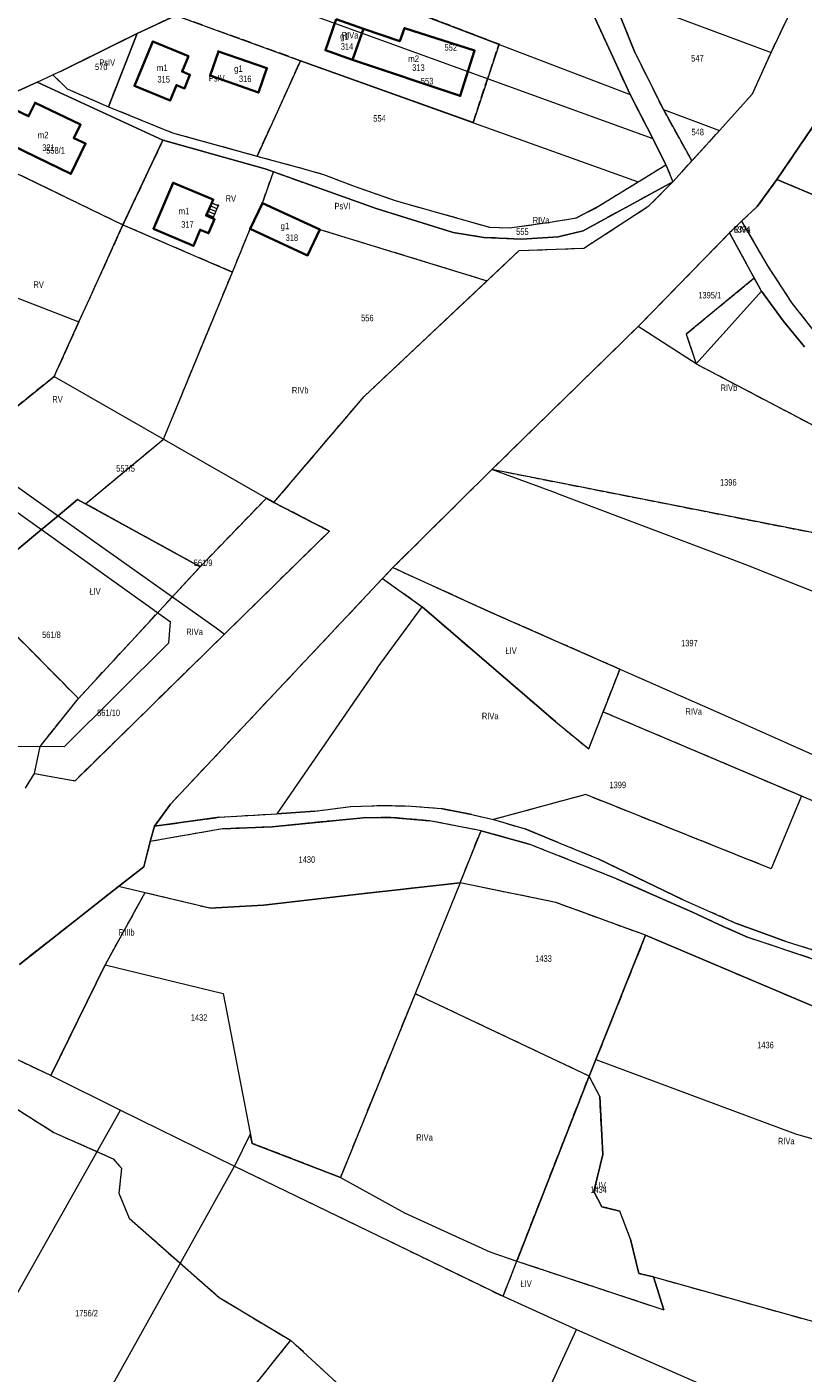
# Model space of a CAD drawing. Header units: metres. Extents: x 7496145 to 7500200, y 5498500 to 5502080.
# Tile 76 of 202: x 7497986 to 7498165, y 5499917 to 5500227. Entities that reach past the tile are written whole.
import ezdxf
from ezdxf.enums import TextEntityAlignment as Align

# ---------------------------------------------------------------- set-up
doc = ezdxf.new("R2010")
doc.units = ezdxf.units.M
doc.header["$MEASUREMENT"] = 0
for name, pattern in [('2.25_0.75', [3, 2.25, -0.75]), ('219-1000', [0]), ('egug-1000', [0])]:
    doc.linetypes.add(name, pattern=pattern)
doc.layers.get('0').update_dxf_attribs({"color": 2, "linetype": 'CONTINUOUS', "lineweight": 5})
for name, color, linetype in [('209-oznaczenie konturu klasyfikacyjnego', 7, 'CONTINUOUS'), ('211-numer działki ewidencyjnej', 7, 'CONTINUOUS'), ('217-kontur klasyfikacyjny', 7, 'CONTINUOUS'), ('218-kontur użytku gruntowego', 7, 'CONTINUOUS'), ('219-działka ewidencyjna', 7, 'CONTINUOUS'), ('312-budynek ewidencyjny', 7, 'CONTINUOUS'), ('312-oznaczenie budynku ewidencyjnego', 7, 'CONTINUOUS'), ('312-oznaczenie budynku ewidencyjnego-Atr117', 7, 'CONTINUOUS'), ('352-schody', 7, 'CONTINUOUS'), ('Punkt budynku', 7, 'CONTINUOUS')]:
    doc.layers.add(name, color=color, linetype=linetype)
doc.styles.get("Standard").update_dxf_attribs({"font": 'Working1250', "width": 0.75})

# ---------------------------------------------------------------- blocks, each defined once
blk = doc.blocks.new('PUNKTBUD')
at = {"color": 0}
blk.add_circle((0, 0), 0.09, dxfattribs=at)

msp = doc.modelspace()

# ---------------------------------------------------------------- linework, layer by layer
at = {"layer": '217-kontur klasyfikacyjny', "color": 3, "linetype": '2.25_0.75', "lineweight": 18, "flags": 128}
for points in [[(7498094.79, 5500223.07), (7498045.98, 5500241.77)], [(7498125, 5500211.5), (7498112.93, 5500237.73)], [(7498126.19, 5500221.03), (7498120.57, 5500234.97)], [(7498157.49, 5500221.18), (7498162.01, 5500230.66)], [(7498020.28, 5500229.7), (7498011.41, 5500225.54)], [(7498049.06, 5500219.27), (7498020.28, 5500229.7)], [(7498011.41, 5500225.54), (7497993.74, 5500216.8)], [(7498004.78, 5500208.68), (7498011.41, 5500225.54)], [(7498088.8, 5500205.02), (7498094.79, 5500223.07)], [(7498153.19, 5500211.64), (7498157.49, 5500221.18)], [(7498039.06, 5500197.28), (7498049.06, 5500219.27)], [(7498049.06, 5500219.27), (7498088.8, 5500205.02)], [(7498132.66, 5500208), (7498126.19, 5500221.03)], [(7497993.74, 5500216.8), (7497991.93, 5500216.03)], [(7497991.93, 5500216.03), (7497995.28, 5500212.77)], [(7498174.47, 5500214.91), (7498158.84, 5500191.9)], [(7497995.28, 5500212.77), (7498004.78, 5500208.68)], [(7498004.78, 5500208.68), (7498019.55, 5500202.65)], [(7498130.21, 5500201.38), (7498125, 5500211.5)], [(7498145.62, 5500203.17), (7498153.19, 5500211.64)], [(7498139.24, 5500196.16), (7498132.66, 5500208)], [(7498019.55, 5500202.65), (7498039.06, 5500197.28)], [(7498139.24, 5500196.16), (7498145.62, 5500203.17)], [(7498017.33, 5500200.97), (7498008.1, 5500181.42)], [(7498040.86, 5500194.32), (7498017.33, 5500200.97)], [(7498133.25, 5500195.24), (7498130.21, 5500201.38)], [(7498039.06, 5500197.28), (7498039.85, 5500197.06)], [(7498039.85, 5500197.06), (7498049.77, 5500194.38)], [(7498040.25, 5500186.46), (7498042.79, 5500193.63)], [(7498042.79, 5500193.63), (7498040.86, 5500194.32)], [(7498066.45, 5500185.19), (7498042.79, 5500193.63)], [(7498049.77, 5500194.38), (7498054.31, 5500193.08)], [(7498126.84, 5500191.38), (7498133.25, 5500195.24)], [(7498133.25, 5500195.24), (7498134.88, 5500191.36)], [(7498134.88, 5500191.36), (7498139.24, 5500196.16)], [(7498008.1, 5500181.42), (7497984.78, 5500192.71)], [(7498054.31, 5500193.08), (7498061.66, 5500190.25)], [(7498061.66, 5500190.25), (7498071.09, 5500186.98)], [(7498134.88, 5500191.36), (7498114.15, 5500180.08)], [(7498117.35, 5500185.49), (7498126.84, 5500191.38)], [(7498129.33, 5500185.79), (7498134.88, 5500191.36)], [(7498158.84, 5500191.9), (7498154.31, 5500185.64)], [(7498169.79, 5500187.25), (7498158.84, 5500191.9)], [(7498071.09, 5500186.98), (7498092.61, 5500180.91)], [(7498053.47, 5500180.38), (7498040.25, 5500186.46)], [(7498084.21, 5500179.66), (7498066.45, 5500185.19)], [(7498112.64, 5500183.09), (7498117.35, 5500185.49)], [(7498114.31, 5500176.06), (7498129.33, 5500185.79)], [(7498154.31, 5500185.64), (7498150.68, 5500182.27)], [(7498008.1, 5500181.42), (7498000.45, 5500164.58)], [(7498033.33, 5500170.54), (7498008.1, 5500181.42)], [(7498092.61, 5500180.91), (7498097.19, 5500180.76)], [(7498097.19, 5500180.76), (7498106.54, 5500182.04)], [(7498106.54, 5500182.04), (7498112.64, 5500183.09)], [(7498150.68, 5500182.27), (7498147.93, 5500179.58)], [(7498150.68, 5500182.27), (7498156.7, 5500171.98)], [(7498033.33, 5500170.54), (7498037.45, 5500180.54)], [(7498037.45, 5500180.54), (7498050.63, 5500174.41)], [(7498050.63, 5500174.41), (7498053.47, 5500180.38)], [(7498053.47, 5500180.38), (7498092.06, 5500168.56)], [(7498091.27, 5500178.56), (7498084.21, 5500179.66)], [(7498099.96, 5500178.12), (7498091.27, 5500178.56)], [(7498108.41, 5500178.68), (7498099.96, 5500178.12)], [(7498114.15, 5500180.08), (7498108.41, 5500178.68)], [(7498147.93, 5500179.58), (7498126.89, 5500158.05)], [(7498147.93, 5500179.58), (7498153.63, 5500169.14)], [(7498092.06, 5500168.56), (7498099.47, 5500175.53)], [(7498099.47, 5500175.53), (7498114.31, 5500176.06)], [(7498156.7, 5500171.98), (7498162.24, 5500163.4)], [(7498017.45, 5500132.03), (7498033.33, 5500170.54)], [(7498063.71, 5500141.88), (7498092.06, 5500168.56)], [(7498153.63, 5500169.14), (7498137.94, 5500156.22)], [(7498155.27, 5500166.17), (7498153.63, 5500169.14)], [(7498160.29, 5500159.34), (7498155.27, 5500166.17)], [(7498000.45, 5500164.58), (7497997.95, 5500159.08)], [(7498162.24, 5500163.4), (7498167.97, 5500156.18)], [(7497997.95, 5500159.08), (7497992.23, 5500146.47)], [(7498165.21, 5500153.3), (7498160.29, 5500159.34)], [(7498126.89, 5500158.05), (7498093.17, 5500125.08)], [(7498137.94, 5500156.22), (7498140.26, 5500149.41)], [(7498140.26, 5500149.41), (7498168.36, 5500134.62)], [(7497992.23, 5500146.47), (7497983.13, 5500139.11)], [(7498042.91, 5500117.46), (7498063.71, 5500141.88)], [(7497999.48, 5500117.17), (7498017.45, 5500132.03)], [(7498093.17, 5500125.08), (7498070.31, 5500102.43)], [(7498093.17, 5500125.08), (7498196.34, 5500104.76)], [(7497993.15, 5500114.41), (7497997.66, 5500118.17)], [(7497997.66, 5500118.17), (7497999.48, 5500117.17)], [(7498025.89, 5500102.63), (7497999.48, 5500117.17)], [(7498041.17, 5500118.45), (7498025.89, 5500102.63)], [(7498042.91, 5500117.46), (7498041.17, 5500118.45)], [(7498051.82, 5500112.85), (7498042.91, 5500117.46)], [(7497989.32, 5500111.22), (7497993.15, 5500114.41)], [(7498055.7, 5500110.85), (7498051.82, 5500112.85)], [(7497972.89, 5500097.54), (7497989.32, 5500111.22)], [(7498031.54, 5500087.14), (7498055.7, 5500110.85)], [(7497997.84, 5500072.25), (7498025.89, 5500102.63)], [(7498070.31, 5500102.43), (7498067.95, 5500099.92)], [(7498092.3, 5500092.41), (7498070.31, 5500102.43)], [(7498067.95, 5500099.92), (7498019.09, 5500047.95)], [(7498067.95, 5500099.92), (7498077.06, 5500093.43)], [(7498077.06, 5500093.43), (7498107.85, 5500066.92)], [(7498116.15, 5500081.88), (7498092.3, 5500092.41)], [(7497997.84, 5500072.25), (7497980.5, 5500089.83)], [(7497997.07, 5500053.33), (7498031.54, 5500087.14)], [(7498122.64, 5500079.03), (7498116.15, 5500081.88)], [(7498118.8, 5500069.21), (7498122.64, 5500079.03)], [(7497989, 5500061.22), (7497997.84, 5500072.25)], [(7498115.46, 5500060.64), (7498118.8, 5500069.21)], [(7498118.8, 5500069.21), (7498164.52, 5500049.82)], [(7498107.85, 5500066.92), (7498115.46, 5500060.64)], [(7497987.72, 5500054.98), (7497989, 5500061.22)], [(7497985.68, 5500051.58), (7497987.72, 5500054.98)], [(7497987.72, 5500054.98), (7497997.07, 5500053.33)], [(7498019.09, 5500047.95), (7498015.4, 5500042.86)], [(7498052.34, 5500046.31), (7498060.66, 5500047.39)], [(7498060.66, 5500047.39), (7498067.9, 5500047.63)], [(7498067.9, 5500047.63), (7498074.58, 5500047.49)], [(7498074.58, 5500047.49), (7498081.42, 5500046.94)], [(7498114.8, 5500050.14), (7498093.5, 5500044.38)], [(7498157.51, 5500033.03), (7498114.8, 5500050.14)], [(7498164.52, 5500049.82), (7498157.51, 5500033.03)], [(7498015.4, 5500042.86), (7498030.29, 5500044.91)], [(7498030.29, 5500044.91), (7498043.6, 5500045.71)], [(7498063.46, 5500044.79), (7498042.47, 5500042.69)], [(7498043.6, 5500045.71), (7498052.34, 5500046.31)], [(7498069.77, 5500044.88), (7498063.46, 5500044.79)], [(7498078.79, 5500044.11), (7498069.77, 5500044.88)], [(7498081.42, 5500046.94), (7498088.53, 5500045.51)], [(7498088.53, 5500045.51), (7498093.5, 5500044.38)], [(7498093.5, 5500044.38), (7498100.85, 5500042.2)], [(7498031.05, 5500042.24), (7498014.37, 5500039.3)], [(7498042.47, 5500042.69), (7498031.05, 5500042.24)], [(7498090.64, 5500041.81), (7498078.79, 5500044.11)], [(7498085.83, 5500029.78), (7498090.64, 5500041.81)], [(7498101.77, 5500038.69), (7498090.64, 5500041.81)], [(7498100.85, 5500042.2), (7498108.41, 5500039.11)], [(7498014.37, 5500039.3), (7498012.9, 5500033.5)], [(7498121.86, 5500030.72), (7498101.77, 5500038.69)], [(7498108.41, 5500039.11), (7498117.66, 5500035.33)], [(7498117.66, 5500035.33), (7498137.26, 5500025.87)], [(7498012.9, 5500033.5), (7498007.08, 5500028.92)], [(7498007.08, 5500028.92), (7497984.28, 5500011)], [(7498085.83, 5500029.78), (7498063.08, 5500027.24)], [(7498107.9, 5500025.26), (7498085.83, 5500029.78)], [(7498139.35, 5500023.01), (7498121.86, 5500030.72)], [(7498013.19, 5500027.52), (7498003.98, 5500010.9)], [(7498028.13, 5500023.92), (7498013.19, 5500027.52)], [(7498063.08, 5500027.24), (7498040.52, 5500024.61)], [(7498137.26, 5500025.87), (7498149.51, 5500020.45)], [(7498040.52, 5500024.61), (7498028.13, 5500023.92)], [(7498128.55, 5500017.7), (7498107.9, 5500025.26)], [(7498146.43, 5500019.74), (7498139.35, 5500023.01)], [(7498152.22, 5500017.19), (7498146.43, 5500019.74)], [(7498149.51, 5500020.45), (7498160.77, 5500016.34)], [(7498128.55, 5500017.7), (7498117.13, 5499989.07)], [(7498179.33, 5499996.19), (7498128.55, 5500017.7)], [(7498169.22, 5500011.52), (7498152.22, 5500017.19)], [(7498160.77, 5500016.34), (7498169.53, 5500013.6)], [(7498003.98, 5500010.9), (7497991.5, 5499985.36)], [(7498075.44, 5500004.23), (7498058.24, 5499961.91)], [(7498115.54, 5499985.25), (7498075.44, 5500004.23)], [(7497991.5, 5499985.36), (7497974.91, 5499993.21)], [(7498117.13, 5499989.07), (7498115.54, 5499985.25)], [(7497969.93, 5499986.36), (7497992.17, 5499972.27)], [(7498098.88, 5499942.6), (7498115.54, 5499985.25)], [(7498117.99, 5499980.58), (7498115.54, 5499985.25)], [(7498118.74, 5499967.19), (7498117.99, 5499980.58)], [(7497992.17, 5499972.27), (7498005.87, 5499966.19)], [(7498037.45, 5499971.89), (7498033.85, 5499964.48)], [(7498037.87, 5499969.74), (7498037.45, 5499971.89)], [(7498058.24, 5499961.91), (7498037.87, 5499969.74)], [(7498116.65, 5499958.61), (7498118.74, 5499967.19)], [(7498005.87, 5499966.19), (7498007.76, 5499963.99)], [(7498007.76, 5499963.99), (7498007.16, 5499958.29)], [(7498033.85, 5499964.48), (7498095.73, 5499934.49)], [(7498007.16, 5499958.29), (7498009.56, 5499952.47)], [(7498118.52, 5499955.15), (7498116.65, 5499958.61)], [(7498122.65, 5499954.13), (7498118.52, 5499955.15)], [(7498009.56, 5499952.47), (7498030.32, 5499934.18)], [(7498125.09, 5499947.65), (7498122.65, 5499954.13)], [(7498127.05, 5499939.76), (7498125.09, 5499947.65)], [(7498095.73, 5499934.49), (7498098.88, 5499942.6)], [(7498098.88, 5499942.6), (7498132.76, 5499931.39)], [(7498130.43, 5499938.96), (7498127.05, 5499939.76)], [(7498132.76, 5499931.39), (7498130.43, 5499938.96)], [(7498130.43, 5499938.96), (7498200.59, 5499919.35)], [(7498030.32, 5499934.18), (7498046.74, 5499924.38)], [(7498046.74, 5499924.38), (7498008.31, 5499876.28)], [(7498065.16, 5499907.44), (7498046.74, 5499924.38)]]:
    msp.add_lwpolyline(points, dxfattribs=at)
at = {"layer": '218-kontur użytku gruntowego', "color": 3, "linetype": 'egug-1000', "lineweight": 18, "flags": 128}
for points in [[(7498045.98, 5500241.77), (7498094.79, 5500223.07)], [(7498125, 5500211.5), (7498112.93, 5500237.73)], [(7498120.57, 5500234.97), (7498126.19, 5500221.03)], [(7498157.49, 5500221.18), (7498162.01, 5500230.66)], [(7498020.28, 5500229.7), (7498011.41, 5500225.54)], [(7498020.28, 5500229.7), (7498049.06, 5500219.27)], [(7498011.41, 5500225.54), (7497993.74, 5500216.8)], [(7498011.41, 5500225.54), (7498004.78, 5500208.68)], [(7498094.79, 5500223.07), (7498088.8, 5500205.02)], [(7498153.19, 5500211.64), (7498157.49, 5500221.18)], [(7498049.06, 5500219.27), (7498039.06, 5500197.28)], [(7498088.8, 5500205.02), (7498049.06, 5500219.27)], [(7498126.19, 5500221.03), (7498132.66, 5500208)], [(7497993.74, 5500216.8), (7497991.93, 5500216.03)], [(7497991.93, 5500216.03), (7497995.28, 5500212.77)], [(7498174.47, 5500214.91), (7498158.84, 5500191.9)], [(7497988.33, 5500214.3), (7497963.51, 5500203.01)], [(7498017.33, 5500200.97), (7497988.33, 5500214.3)], [(7497995.28, 5500212.77), (7498004.78, 5500208.68)], [(7498004.78, 5500208.68), (7498019.55, 5500202.65)], [(7498130.21, 5500201.38), (7498125, 5500211.5)], [(7498145.62, 5500203.17), (7498153.19, 5500211.64)], [(7498132.66, 5500208), (7498139.24, 5500196.16)], [(7498019.55, 5500202.65), (7498039.06, 5500197.28)], [(7498139.24, 5500196.16), (7498145.62, 5500203.17)], [(7498017.33, 5500200.97), (7498008.1, 5500181.42)], [(7498040.86, 5500194.32), (7498017.33, 5500200.97)], [(7498133.25, 5500195.24), (7498130.21, 5500201.38)], [(7498039.06, 5500197.28), (7498039.85, 5500197.06)], [(7498039.85, 5500197.06), (7498049.77, 5500194.38)], [(7498040.25, 5500186.46), (7498042.79, 5500193.63)], [(7498042.79, 5500193.63), (7498040.86, 5500194.32)], [(7498066.45, 5500185.19), (7498042.79, 5500193.63)], [(7498049.77, 5500194.38), (7498054.31, 5500193.08)], [(7498126.84, 5500191.38), (7498133.25, 5500195.24)], [(7498133.25, 5500195.24), (7498134.88, 5500191.36)], [(7498134.88, 5500191.36), (7498139.24, 5500196.16)], [(7497984.78, 5500192.71), (7498008.1, 5500181.42)], [(7498054.31, 5500193.08), (7498061.66, 5500190.25)], [(7498061.66, 5500190.25), (7498071.09, 5500186.98)], [(7498134.88, 5500191.36), (7498114.15, 5500180.08)], [(7498117.35, 5500185.49), (7498126.84, 5500191.38)], [(7498129.33, 5500185.79), (7498134.88, 5500191.36)], [(7498158.84, 5500191.9), (7498154.31, 5500185.64)], [(7498169.79, 5500187.25), (7498158.84, 5500191.9)], [(7498071.09, 5500186.98), (7498092.61, 5500180.91)], [(7498053.47, 5500180.38), (7498040.25, 5500186.46)], [(7498084.21, 5500179.66), (7498066.45, 5500185.19)], [(7498112.64, 5500183.09), (7498117.35, 5500185.49)], [(7498114.31, 5500176.06), (7498129.33, 5500185.79)], [(7498154.31, 5500185.64), (7498150.68, 5500182.27)], [(7498000.45, 5500164.58), (7498008.1, 5500181.42)], [(7498008.1, 5500181.42), (7498033.33, 5500170.54)], [(7498092.61, 5500180.91), (7498097.19, 5500180.76)], [(7498097.19, 5500180.76), (7498106.54, 5500182.04)], [(7498106.54, 5500182.04), (7498112.64, 5500183.09)], [(7498150.68, 5500182.27), (7498147.93, 5500179.58)], [(7498150.68, 5500182.27), (7498156.7, 5500171.98)], [(7498033.33, 5500170.54), (7498037.45, 5500180.54)], [(7498037.45, 5500180.54), (7498050.63, 5500174.41)], [(7498050.63, 5500174.41), (7498053.47, 5500180.38)], [(7498053.47, 5500180.38), (7498092.06, 5500168.56)], [(7498091.27, 5500178.56), (7498084.21, 5500179.66)], [(7498099.96, 5500178.12), (7498091.27, 5500178.56)], [(7498108.41, 5500178.68), (7498099.96, 5500178.12)], [(7498114.15, 5500180.08), (7498108.41, 5500178.68)], [(7498147.93, 5500179.58), (7498126.89, 5500158.05)], [(7498147.93, 5500179.58), (7498153.63, 5500169.14)], [(7498092.06, 5500168.56), (7498099.47, 5500175.53)], [(7498099.47, 5500175.53), (7498114.31, 5500176.06)], [(7498156.7, 5500171.98), (7498162.24, 5500163.4)], [(7498017.45, 5500132.03), (7498033.33, 5500170.54)], [(7498063.71, 5500141.88), (7498092.06, 5500168.56)], [(7498153.63, 5500169.14), (7498137.94, 5500156.22)], [(7498155.27, 5500166.17), (7498153.63, 5500169.14)], [(7498160.29, 5500159.34), (7498155.27, 5500166.17)], [(7497997.95, 5500159.08), (7498000.45, 5500164.58)], [(7498162.24, 5500163.4), (7498167.97, 5500156.18)], [(7497992.23, 5500146.47), (7497997.95, 5500159.08)], [(7498165.21, 5500153.3), (7498160.29, 5500159.34)], [(7498126.89, 5500158.05), (7498093.17, 5500125.08)], [(7498137.94, 5500156.22), (7498140.26, 5500149.41)], [(7498140.26, 5500149.41), (7498168.36, 5500134.62)], [(7497983.13, 5500139.11), (7497992.23, 5500146.47)], [(7498042.91, 5500117.46), (7498063.71, 5500141.88)], [(7497999.48, 5500117.17), (7498017.45, 5500132.03)], [(7498093.17, 5500125.08), (7498070.31, 5500102.43)], [(7498196.34, 5500104.76), (7498093.17, 5500125.08)], [(7497997.66, 5500118.17), (7497993.15, 5500114.41)], [(7497999.48, 5500117.17), (7497997.66, 5500118.17)], [(7498025.89, 5500102.63), (7497999.48, 5500117.17)], [(7498041.17, 5500118.45), (7498025.89, 5500102.63)], [(7498042.91, 5500117.46), (7498041.17, 5500118.45)], [(7498051.82, 5500112.85), (7498042.91, 5500117.46)], [(7497993.15, 5500114.41), (7497989.32, 5500111.22)], [(7498055.7, 5500110.85), (7498051.82, 5500112.85)], [(7497989.32, 5500111.22), (7497972.89, 5500097.54)], [(7498031.54, 5500087.14), (7498055.7, 5500110.85)], [(7497997.84, 5500072.25), (7498025.89, 5500102.63)], [(7498070.31, 5500102.43), (7498067.95, 5500099.92)], [(7498070.31, 5500102.43), (7498092.3, 5500092.41)], [(7498067.95, 5500099.92), (7498019.09, 5500047.95)], [(7498067.95, 5500099.92), (7498077.06, 5500093.43)], [(7498077.06, 5500093.43), (7498107.85, 5500066.92)], [(7498092.3, 5500092.41), (7498116.15, 5500081.88)], [(7497980.5, 5500089.83), (7497997.84, 5500072.25)], [(7497997.07, 5500053.33), (7498031.54, 5500087.14)], [(7498116.15, 5500081.88), (7498122.64, 5500079.03)], [(7498122.64, 5500079.03), (7498118.8, 5500069.21)], [(7497989, 5500061.22), (7497997.84, 5500072.25)], [(7498115.46, 5500060.64), (7498118.8, 5500069.21)], [(7498118.8, 5500069.21), (7498164.52, 5500049.82)], [(7498107.85, 5500066.92), (7498115.46, 5500060.64)], [(7497987.72, 5500054.98), (7497989, 5500061.22)], [(7497985.68, 5500051.58), (7497987.72, 5500054.98)], [(7497987.72, 5500054.98), (7497997.07, 5500053.33)], [(7498019.09, 5500047.95), (7498015.4, 5500042.86)], [(7498052.34, 5500046.31), (7498060.66, 5500047.39)], [(7498060.66, 5500047.39), (7498067.9, 5500047.63)], [(7498067.9, 5500047.63), (7498074.58, 5500047.49)], [(7498074.58, 5500047.49), (7498081.42, 5500046.94)], [(7498114.8, 5500050.14), (7498093.5, 5500044.38)], [(7498157.51, 5500033.03), (7498114.8, 5500050.14)], [(7498164.52, 5500049.82), (7498157.51, 5500033.03)], [(7498015.4, 5500042.86), (7498030.29, 5500044.91)], [(7498030.29, 5500044.91), (7498043.6, 5500045.71)], [(7498063.46, 5500044.79), (7498042.47, 5500042.69)], [(7498043.6, 5500045.71), (7498052.34, 5500046.31)], [(7498069.77, 5500044.88), (7498063.46, 5500044.79)], [(7498078.79, 5500044.11), (7498069.77, 5500044.88)], [(7498081.42, 5500046.94), (7498088.53, 5500045.51)], [(7498088.53, 5500045.51), (7498093.5, 5500044.38)], [(7498093.5, 5500044.38), (7498100.85, 5500042.2)], [(7498015.4, 5500042.86), (7498014.37, 5500039.3)], [(7498031.05, 5500042.24), (7498014.37, 5500039.3)], [(7498042.47, 5500042.69), (7498031.05, 5500042.24)], [(7498090.64, 5500041.81), (7498078.79, 5500044.11)], [(7498085.83, 5500029.78), (7498090.64, 5500041.81)], [(7498101.77, 5500038.69), (7498090.64, 5500041.81)], [(7498100.85, 5500042.2), (7498108.41, 5500039.11)], [(7498014.37, 5500039.3), (7498012.9, 5500033.5)], [(7498121.86, 5500030.72), (7498101.77, 5500038.69)], [(7498108.41, 5500039.11), (7498117.66, 5500035.33)], [(7498117.66, 5500035.33), (7498137.26, 5500025.87)], [(7498012.9, 5500033.5), (7498007.08, 5500028.92)], [(7498007.08, 5500028.92), (7497984.28, 5500011)], [(7498085.83, 5500029.78), (7498063.08, 5500027.24)], [(7498107.9, 5500025.26), (7498085.83, 5500029.78)], [(7498139.35, 5500023.01), (7498121.86, 5500030.72)], [(7498013.19, 5500027.52), (7498003.98, 5500010.9)], [(7498028.13, 5500023.92), (7498013.19, 5500027.52)], [(7498063.08, 5500027.24), (7498040.52, 5500024.61)], [(7498137.26, 5500025.87), (7498149.51, 5500020.45)], [(7498040.52, 5500024.61), (7498028.13, 5500023.92)], [(7498128.55, 5500017.7), (7498107.9, 5500025.26)], [(7498146.43, 5500019.74), (7498139.35, 5500023.01)], [(7498152.22, 5500017.19), (7498146.43, 5500019.74)], [(7498149.51, 5500020.45), (7498160.77, 5500016.34)], [(7498128.55, 5500017.7), (7498117.13, 5499989.07)], [(7498179.33, 5499996.19), (7498128.55, 5500017.7)], [(7498169.22, 5500011.52), (7498152.22, 5500017.19)], [(7498160.77, 5500016.34), (7498169.53, 5500013.6)], [(7498003.98, 5500010.9), (7497991.5, 5499985.36)], [(7498075.44, 5500004.23), (7498058.24, 5499961.91)], [(7498115.54, 5499985.25), (7498075.44, 5500004.23)], [(7497991.5, 5499985.36), (7497974.91, 5499993.21)], [(7498117.13, 5499989.07), (7498115.54, 5499985.25)], [(7497969.93, 5499986.36), (7497992.17, 5499972.27)], [(7498115.54, 5499985.25), (7498098.88, 5499942.6)], [(7498117.99, 5499980.58), (7498115.54, 5499985.25)], [(7498118.74, 5499967.19), (7498117.99, 5499980.58)], [(7497992.17, 5499972.27), (7498005.87, 5499966.19)], [(7498037.45, 5499971.89), (7498033.85, 5499964.48)], [(7498037.87, 5499969.74), (7498037.45, 5499971.89)], [(7498058.24, 5499961.91), (7498037.87, 5499969.74)], [(7498116.65, 5499958.61), (7498118.74, 5499967.19)], [(7498005.87, 5499966.19), (7498007.76, 5499963.99)], [(7498007.76, 5499963.99), (7498007.16, 5499958.29)], [(7498033.85, 5499964.48), (7498095.73, 5499934.49)], [(7498007.16, 5499958.29), (7498009.56, 5499952.47)], [(7498118.52, 5499955.15), (7498116.65, 5499958.61)], [(7498122.65, 5499954.13), (7498118.52, 5499955.15)], [(7498009.56, 5499952.47), (7498030.32, 5499934.18)], [(7498125.09, 5499947.65), (7498122.65, 5499954.13)], [(7498127.05, 5499939.76), (7498125.09, 5499947.65)], [(7498095.73, 5499934.49), (7498098.88, 5499942.6)], [(7498098.88, 5499942.6), (7498132.76, 5499931.39)], [(7498130.43, 5499938.96), (7498127.05, 5499939.76)], [(7498132.76, 5499931.39), (7498130.43, 5499938.96)], [(7498130.43, 5499938.96), (7498200.59, 5499919.35)], [(7498030.32, 5499934.18), (7498046.74, 5499924.38)], [(7498046.74, 5499924.38), (7498008.31, 5499876.28)], [(7498065.16, 5499907.44), (7498046.74, 5499924.38)]]:
    msp.add_lwpolyline(points, dxfattribs=at)
at = {"layer": '219-działka ewidencyjna', "color": 3, "linetype": '219-1000', "lineweight": 18, "flags": 128}
for points in [[(7498045.98, 5500241.77), (7498125, 5500211.5)], [(7498112.93, 5500237.73), (7498125, 5500211.5)], [(7498034.24, 5500236.26), (7498130.21, 5500201.38)], [(7498126.19, 5500221.03), (7498120.57, 5500234.97)], [(7498120.57, 5500234.97), (7498157.49, 5500221.18)], [(7498157.49, 5500221.18), (7498162.01, 5500230.66)], [(7498157.49, 5500221.18), (7498162.01, 5500230.66)], [(7498011.41, 5500225.54), (7498020.28, 5500229.7)], [(7498011.41, 5500225.54), (7498020.28, 5500229.7)], [(7498020.28, 5500229.7), (7498049.06, 5500219.27)], [(7497993.74, 5500216.8), (7498011.41, 5500225.54)], [(7497993.74, 5500216.8), (7498011.41, 5500225.54)], [(7498004.78, 5500208.68), (7498011.41, 5500225.54)], [(7498153.19, 5500211.64), (7498157.49, 5500221.18)], [(7498153.19, 5500211.64), (7498157.49, 5500221.18)], [(7498049.06, 5500219.27), (7498126.84, 5500191.38)], [(7498126.19, 5500221.03), (7498132.66, 5500208)], [(7497988.33, 5500214.3), (7497991.93, 5500216.03)], [(7497993.74, 5500216.8), (7497991.93, 5500216.03)], [(7497993.74, 5500216.8), (7497991.93, 5500216.03)], [(7497991.93, 5500216.03), (7497995.28, 5500212.77)], [(7498158.84, 5500191.9), (7498174.47, 5500214.91)], [(7498158.84, 5500191.9), (7498174.47, 5500214.91)], [(7497963.51, 5500203.01), (7497988.33, 5500214.3)], [(7497963.51, 5500203.01), (7497988.33, 5500214.3)], [(7497988.33, 5500214.3), (7498017.33, 5500200.97)], [(7497995.28, 5500212.77), (7498004.78, 5500208.68)], [(7498004.78, 5500208.68), (7498019.55, 5500202.65)], [(7498125, 5500211.5), (7498130.21, 5500201.38)], [(7498153.19, 5500211.64), (7498145.62, 5500203.17)], [(7498153.19, 5500211.64), (7498145.62, 5500203.17)], [(7498132.66, 5500208), (7498145.62, 5500203.17)], [(7498132.66, 5500208), (7498139.24, 5500196.16)], [(7498019.55, 5500202.65), (7498039.85, 5500197.06)], [(7498139.24, 5500196.16), (7498145.62, 5500203.17)], [(7498139.24, 5500196.16), (7498145.62, 5500203.17)], [(7497965.53, 5500202.03), (7498008.1, 5500181.42)], [(7498008.1, 5500181.42), (7498017.33, 5500200.97)], [(7498017.33, 5500200.97), (7498040.86, 5500194.32)], [(7498130.21, 5500201.38), (7498133.25, 5500195.24)], [(7498039.85, 5500197.06), (7498049.77, 5500194.38)], [(7498040.86, 5500194.32), (7498066.45, 5500185.19)], [(7498049.77, 5500194.38), (7498054.31, 5500193.08)], [(7498126.84, 5500191.38), (7498133.25, 5500195.24)], [(7498133.25, 5500195.24), (7498134.88, 5500191.36)], [(7498139.24, 5500196.16), (7498134.88, 5500191.36)], [(7498139.24, 5500196.16), (7498134.88, 5500191.36)], [(7498054.31, 5500193.08), (7498061.66, 5500190.25)], [(7498061.66, 5500190.25), (7498071.09, 5500186.98)], [(7498114.15, 5500180.08), (7498134.88, 5500191.36)], [(7498117.35, 5500185.49), (7498126.84, 5500191.38)], [(7498129.33, 5500185.79), (7498134.88, 5500191.36)], [(7498129.33, 5500185.79), (7498134.88, 5500191.36)], [(7498154.31, 5500185.64), (7498158.84, 5500191.9)], [(7498154.31, 5500185.64), (7498158.84, 5500191.9)], [(7498158.84, 5500191.9), (7498169.79, 5500187.25)], [(7498071.09, 5500186.98), (7498092.61, 5500180.91)], [(7498066.45, 5500185.19), (7498084.21, 5500179.66)], [(7498117.35, 5500185.49), (7498112.64, 5500183.09)], [(7498114.31, 5500176.06), (7498129.33, 5500185.79)], [(7498114.31, 5500176.06), (7498129.33, 5500185.79)], [(7498150.68, 5500182.27), (7498154.31, 5500185.64)], [(7498150.68, 5500182.27), (7498154.31, 5500185.64)], [(7498000.45, 5500164.58), (7498008.1, 5500181.42)], [(7498092.61, 5500180.91), (7498097.19, 5500180.76)], [(7498097.19, 5500180.76), (7498106.54, 5500182.04)], [(7498106.54, 5500182.04), (7498112.64, 5500183.09)], [(7498150.68, 5500182.27), (7498147.93, 5500179.58)], [(7498150.68, 5500182.27), (7498147.93, 5500179.58)], [(7498150.68, 5500182.27), (7498156.7, 5500171.98)], [(7498084.21, 5500179.66), (7498091.27, 5500178.56)], [(7498091.27, 5500178.56), (7498099.96, 5500178.12)], [(7498099.96, 5500178.12), (7498108.41, 5500178.68)], [(7498108.41, 5500178.68), (7498114.15, 5500180.08)], [(7498126.89, 5500158.05), (7498147.93, 5500179.58)], [(7498126.89, 5500158.05), (7498147.93, 5500179.58)], [(7498155.27, 5500166.17), (7498147.93, 5500179.58)], [(7497955.81, 5500175.43), (7497997.95, 5500159.08)], [(7498063.71, 5500141.88), (7498099.47, 5500175.53)], [(7498063.71, 5500141.88), (7498099.47, 5500175.53)], [(7498099.47, 5500175.53), (7498114.31, 5500176.06)], [(7498099.47, 5500175.53), (7498114.31, 5500176.06)], [(7498156.7, 5500171.98), (7498162.24, 5500163.4)], [(7498140.26, 5500149.41), (7498155.27, 5500166.17)], [(7498155.27, 5500166.17), (7498160.29, 5500159.34)], [(7497997.95, 5500159.08), (7498000.45, 5500164.58)], [(7498162.24, 5500163.4), (7498167.97, 5500156.18)], [(7497992.23, 5500146.47), (7497997.95, 5500159.08)], [(7498160.29, 5500159.34), (7498165.21, 5500153.3)], [(7498093.17, 5500125.08), (7498126.89, 5500158.05)], [(7498093.17, 5500125.08), (7498126.89, 5500158.05)], [(7498140.26, 5500149.41), (7498126.89, 5500158.05)], [(7498140.26, 5500149.41), (7498168.36, 5500134.62)], [(7497983.13, 5500139.11), (7497992.23, 5500146.47)], [(7497992.23, 5500146.47), (7498041.17, 5500118.45)], [(7498042.91, 5500117.46), (7498063.71, 5500141.88)], [(7498042.91, 5500117.46), (7498063.71, 5500141.88)], [(7497971.95, 5500129.46), (7497993.15, 5500114.41)], [(7497968.2, 5500126.3), (7497989.32, 5500111.22)], [(7498070.31, 5500102.43), (7498093.17, 5500125.08)], [(7498070.31, 5500102.43), (7498093.17, 5500125.08)], [(7498108.02, 5500119.59), (7498093.17, 5500125.08)], [(7498108.02, 5500119.59), (7498151.45, 5500103.27)], [(7497993.15, 5500114.41), (7497997.66, 5500118.17)], [(7497997.66, 5500118.17), (7498025.89, 5500102.63)], [(7498025.89, 5500102.63), (7498041.17, 5500118.45)], [(7498041.17, 5500118.45), (7498042.91, 5500117.46)], [(7498042.91, 5500117.46), (7498051.82, 5500112.85)], [(7498042.91, 5500117.46), (7498051.82, 5500112.85)], [(7497989.32, 5500111.22), (7497993.15, 5500114.41)], [(7497993.15, 5500114.41), (7498029.57, 5500088.53)], [(7498051.82, 5500112.85), (7498055.7, 5500110.85)], [(7498051.82, 5500112.85), (7498055.7, 5500110.85)], [(7497972.89, 5500097.54), (7497989.32, 5500111.22)], [(7497989.32, 5500111.22), (7498019.09, 5500089.96)], [(7498031.54, 5500087.14), (7498055.7, 5500110.85)], [(7498031.54, 5500087.14), (7498055.7, 5500110.85)], [(7498151.45, 5500103.27), (7498198.03, 5500084.72)], [(7498070.31, 5500102.43), (7498019.09, 5500047.95)], [(7498070.31, 5500102.43), (7498019.09, 5500047.95)], [(7498070.31, 5500102.43), (7498092.3, 5500092.41)], [(7498066.68, 5500079.28), (7498077.06, 5500093.43)], [(7498107.85, 5500066.92), (7498077.06, 5500093.43)], [(7498092.3, 5500092.41), (7498116.15, 5500081.88)], [(7498018.71, 5500085.13), (7498019.09, 5500089.96)], [(7498029.57, 5500088.53), (7498031.54, 5500087.14)], [(7497994.64, 5500061.2), (7498018.71, 5500085.13)], [(7497997.07, 5500053.33), (7498031.54, 5500087.14)], [(7497997.07, 5500053.33), (7498031.54, 5500087.14)], [(7498116.15, 5500081.88), (7498145.51, 5500068.99)], [(7498066.68, 5500079.28), (7498043.6, 5500045.71)], [(7498115.46, 5500060.64), (7498118.8, 5500069.21)], [(7498118.8, 5500069.21), (7498171.37, 5500046.91)], [(7498107.85, 5500066.92), (7498115.46, 5500060.64)], [(7498145.51, 5500068.99), (7498203.19, 5500043.27)], [(7497969.91, 5500061.27), (7497994.64, 5500061.2)], [(7497985.68, 5500051.58), (7497987.72, 5500054.98)], [(7497985.68, 5500051.58), (7497987.72, 5500054.98)], [(7497987.72, 5500054.98), (7497997.07, 5500053.33)], [(7497987.72, 5500054.98), (7497997.07, 5500053.33)], [(7498015.4, 5500042.86), (7498019.09, 5500047.95)], [(7498015.4, 5500042.86), (7498019.09, 5500047.95)], [(7498052.34, 5500046.31), (7498060.66, 5500047.39)], [(7498060.66, 5500047.39), (7498067.9, 5500047.63)], [(7498067.9, 5500047.63), (7498074.58, 5500047.49)], [(7498074.58, 5500047.49), (7498081.42, 5500046.94)], [(7498030.29, 5500044.91), (7498015.4, 5500042.86)], [(7498030.29, 5500044.91), (7498043.6, 5500045.71)], [(7498042.47, 5500042.69), (7498063.46, 5500044.79)], [(7498052.34, 5500046.31), (7498043.6, 5500045.71)], [(7498063.46, 5500044.79), (7498069.77, 5500044.88)], [(7498069.77, 5500044.88), (7498078.79, 5500044.11)], [(7498088.53, 5500045.51), (7498081.42, 5500046.94)], [(7498088.53, 5500045.51), (7498093.5, 5500044.38)], [(7498093.5, 5500044.38), (7498100.85, 5500042.2)], [(7498014.37, 5500039.3), (7498015.4, 5500042.86)], [(7498014.37, 5500039.3), (7498015.4, 5500042.86)], [(7498031.05, 5500042.24), (7498014.37, 5500039.3)], [(7498031.05, 5500042.24), (7498042.47, 5500042.69)], [(7498090.64, 5500041.81), (7498078.79, 5500044.11)], [(7498085.83, 5500029.78), (7498090.64, 5500041.81)], [(7498090.64, 5500041.81), (7498101.77, 5500038.69)], [(7498108.41, 5500039.11), (7498100.85, 5500042.2)], [(7498012.9, 5500033.5), (7498014.37, 5500039.3)], [(7498012.9, 5500033.5), (7498014.37, 5500039.3)], [(7498121.86, 5500030.72), (7498101.77, 5500038.69)], [(7498108.41, 5500039.11), (7498117.66, 5500035.33)], [(7498137.26, 5500025.87), (7498117.66, 5500035.33)], [(7498007.08, 5500028.92), (7498012.9, 5500033.5)], [(7498007.08, 5500028.92), (7498012.9, 5500033.5)], [(7497984.28, 5500011), (7498007.08, 5500028.92)], [(7497984.28, 5500011), (7498007.08, 5500028.92)], [(7498028.13, 5500023.92), (7498007.08, 5500028.92)], [(7498085.83, 5500029.78), (7498058.24, 5499961.91)], [(7498063.08, 5500027.24), (7498085.83, 5500029.78)], [(7498121.86, 5500030.72), (7498139.35, 5500023.01)], [(7498040.52, 5500024.61), (7498063.08, 5500027.24)], [(7498137.26, 5500025.87), (7498149.51, 5500020.45)], [(7498028.13, 5500023.92), (7498040.52, 5500024.61)], [(7498139.35, 5500023.01), (7498146.43, 5500019.74)], [(7498146.43, 5500019.74), (7498152.22, 5500017.19)], [(7498160.77, 5500016.34), (7498149.51, 5500020.45)], [(7498117.13, 5499989.07), (7498128.55, 5500017.7)], [(7498128.55, 5500017.7), (7498179.33, 5499996.19)], [(7498169.22, 5500011.52), (7498152.22, 5500017.19)], [(7498160.77, 5500016.34), (7498169.53, 5500013.6)], [(7497991.5, 5499985.36), (7498003.98, 5500010.9)], [(7498003.98, 5500010.9), (7498031.18, 5500004.32)], [(7498031.18, 5500004.32), (7498037.87, 5499969.74)], [(7497991.5, 5499985.36), (7497974.91, 5499993.21)], [(7498115.54, 5499985.25), (7498117.13, 5499989.07)], [(7498117.13, 5499989.07), (7498163.15, 5499971.95)], [(7497991.5, 5499985.36), (7498007.55, 5499977.4)], [(7498098.88, 5499942.6), (7498115.54, 5499985.25)], [(7498117.99, 5499980.58), (7498115.54, 5499985.25)], [(7498117.99, 5499980.58), (7498118.74, 5499967.19)], [(7497960.3, 5499893.62), (7498007.55, 5499977.4)], [(7498007.55, 5499977.4), (7498033.85, 5499964.48)], [(7498037.87, 5499969.74), (7498058.24, 5499961.91)], [(7498163.15, 5499971.95), (7498184.19, 5499965.85)], [(7498118.74, 5499967.19), (7498116.65, 5499958.61)], [(7497988.01, 5499882.32), (7498033.85, 5499964.48)], [(7498033.85, 5499964.48), (7498095.73, 5499934.49)], [(7498058.24, 5499961.91), (7498073.03, 5499953.73)], [(7498116.65, 5499958.61), (7498118.52, 5499955.15)], [(7498118.52, 5499955.15), (7498122.65, 5499954.13)], [(7498073.03, 5499953.73), (7498081.2, 5499949.94)], [(7498125.09, 5499947.65), (7498122.65, 5499954.13)], [(7498081.2, 5499949.94), (7498092.69, 5499944.74)], [(7498125.09, 5499947.65), (7498127.05, 5499939.76)], [(7498092.69, 5499944.74), (7498098.88, 5499942.6)], [(7498095.73, 5499934.49), (7498098.88, 5499942.6)], [(7498098.88, 5499942.6), (7498132.76, 5499931.39)], [(7498127.05, 5499939.76), (7498130.43, 5499938.96)], [(7498130.43, 5499938.96), (7498132.76, 5499931.39)], [(7498095.73, 5499934.49), (7498112.67, 5499926.87)], [(7498095.58, 5499889.83), (7498112.67, 5499926.87)], [(7498112.67, 5499926.87), (7498172.82, 5499900.42)]]:
    msp.add_lwpolyline(points, dxfattribs=at)
at = {"layer": '312-budynek ewidencyjny', "color": 7, "linetype": 'Continuous', "lineweight": 35, "flags": 128}
for points in [[(7498054.78, 5500221.71), (7498057.28, 5500228.81)], [(7498057.28, 5500228.81), (7498063.55, 5500226.59)], [(7498063.55, 5500226.59), (7498061.05, 5500219.5)], [(7498061.05, 5500219.5), (7498063.55, 5500226.59)], [(7498063.55, 5500226.59), (7498071.9, 5500223.8)], [(7498071.9, 5500223.8), (7498073.02, 5500226.78)], [(7498073.02, 5500226.78), (7498089.16, 5500221.62)], [(7498010.8, 5500213.45), (7498015, 5500223.69)], [(7498015, 5500223.69), (7498023.19, 5500220.34)], [(7498028.18, 5500215.85), (7498030.12, 5500221.42)], [(7498030.12, 5500221.42), (7498041.28, 5500217.54)], [(7498061.05, 5500219.5), (7498054.78, 5500221.71)], [(7498089.16, 5500221.62), (7498085.81, 5500211.15)], [(7498023.19, 5500220.34), (7498021.74, 5500216.79)], [(7498085.81, 5500211.15), (7498061.05, 5500219.5)], [(7498021.74, 5500216.79), (7498023.56, 5500216.05)], [(7498023.56, 5500216.05), (7498022.27, 5500212.9)], [(7498039.35, 5500211.97), (7498028.18, 5500215.85)], [(7498041.28, 5500217.54), (7498039.35, 5500211.97)], [(7498018.99, 5500210.09), (7498010.8, 5500213.45)], [(7498020.45, 5500213.65), (7498018.99, 5500210.09)], [(7498022.27, 5500212.9), (7498020.45, 5500213.65)], [(7497986.38, 5500206.5), (7497987.86, 5500209.58)], [(7497987.86, 5500209.58), (7497998.31, 5500204.54)], [(7497983.31, 5500207.98), (7497986.38, 5500206.5)], [(7497998.31, 5500204.54), (7497996.82, 5500201.45)], [(7497996.09, 5500193.21), (7497979.94, 5500201.01)], [(7497999.46, 5500200.18), (7497996.09, 5500193.21)], [(7497996.82, 5500201.45), (7497999.46, 5500200.18)], [(7498015.17, 5500180.55), (7498019.69, 5500191.14)], [(7498019.69, 5500191.14), (7498028.91, 5500187.27)], [(7498028.91, 5500187.27), (7498028.6, 5500186.53)], [(7498028.6, 5500186.53), (7498027.32, 5500183.56)], [(7498037.45, 5500180.54), (7498040.25, 5500186.46)], [(7498040.25, 5500186.46), (7498053.47, 5500180.38)], [(7498027.32, 5500183.56), (7498028.81, 5500182.92)], [(7498029.21, 5500182.75), (7498027.82, 5500179.52)], [(7498028.81, 5500182.92), (7498029.21, 5500182.75)], [(7498024.35, 5500176.59), (7498015.17, 5500180.55)], [(7498025.94, 5500180.32), (7498024.35, 5500176.59)], [(7498027.82, 5500179.52), (7498025.94, 5500180.32)], [(7498050.63, 5500174.41), (7498037.45, 5500180.54)], [(7498053.47, 5500180.38), (7498050.63, 5500174.41)]]:
    msp.add_lwpolyline(points, dxfattribs=at)
at = {"layer": '352-schody', "color": 7, "linetype": 'Continuous', "lineweight": 18, "flags": 128}
msp.add_lwpolyline([(7498027.32, 5500183.56), (7498028.6, 5500186.53), (7498030.08, 5500185.9), (7498028.81, 5500182.92)], close=True, dxfattribs=at)
msp.add_lwpolyline([(7498027.32, 5500183.56), (7498028.6, 5500186.53), (7498030.08, 5500185.9), (7498028.81, 5500182.92)], close=True, dxfattribs=at)
for points in [[(7498028.95, 5500183.24), (7498027.46, 5500183.88)], [(7498029.22, 5500183.88), (7498027.74, 5500184.52)], [(7498029.5, 5500184.53), (7498028.01, 5500185.17)], [(7498029.77, 5500185.17), (7498028.29, 5500185.81)], [(7498030.04, 5500185.82), (7498028.57, 5500186.45)]]:
    msp.add_lwpolyline(points, dxfattribs=at)

# ---------------------------------------------------------------- block references
at = {"layer": 'Punkt budynku', "color": 5, "linetype": 'Continuous', "lineweight": 13}
for p in [(7498063.55, 5500226.59), (7498073.02, 5500226.78), (7498015, 5500223.69), (7498030.12, 5500221.42), (7498054.78, 5500221.71), (7498071.9, 5500223.8), (7498089.16, 5500221.62), (7498023.19, 5500220.34), (7498061.05, 5500219.5), (7498021.74, 5500216.79), (7498023.56, 5500216.05), (7498028.18, 5500215.85), (7498041.28, 5500217.54), (7498010.8, 5500213.45), (7498020.45, 5500213.65), (7498022.27, 5500212.9), (7498039.35, 5500211.97), (7497987.86, 5500209.58), (7498018.99, 5500210.09), (7498085.81, 5500211.15), (7497986.38, 5500206.5), (7497998.31, 5500204.54), (7497996.82, 5500201.45), (7497999.46, 5500200.18), (7497996.09, 5500193.21), (7498019.69, 5500191.14), (7498028.91, 5500187.27), (7498028.6, 5500186.53), (7498030.08, 5500185.9), (7498040.25, 5500186.46), (7498027.32, 5500183.56), (7498028.81, 5500182.92), (7498029.21, 5500182.75), (7498015.17, 5500180.55), (7498025.94, 5500180.32), (7498027.82, 5500179.52), (7498037.45, 5500180.54), (7498053.47, 5500180.38), (7498024.35, 5500176.59), (7498050.63, 5500174.41)]:
    msp.add_blockref('PUNKTBUD', p, dxfattribs=at)

# ---------------------------------------------------------------- texts
at = {"layer": '209-oznaczenie konturu klasyfikacyjnego', "color": 3, "linetype": 'Continuous', "lineweight": 18, "width": 0.79}
for s, p in [('RIVa', (7498058.54, 5500224.4)), ('PsIV', (7498002.67, 5500218.11)), ('PsIV', (7498027.92, 5500214.49)), ('RV', (7498031.79, 5500186.76)), ('PsVI', (7498056.88, 5500185.02)), ('RIVa', (7498102.56, 5500181.76)), ('RIVa', (7498148.89, 5500179.65)), ('RV', (7497987.49, 5500166.91)), ('RIVb', (7498047.05, 5500142.59)), ('RIVb', (7498145.86, 5500143.15)), ('RV', (7497991.84, 5500140.48)), ('ŁIV', (7498000.39, 5500096.21)), ('RIVa', (7498022.71, 5500086.89)), ('ŁIV', (7498096.28, 5500082.54)), ('RIVa', (7498137.75, 5500068.54)), ('RIVa', (7498090.84, 5500067.49)), ('RIIIb', (7498007.15, 5500017.61)), ('RIVa', (7498075.7, 5499970.36)), ('RIVa', (7498159.07, 5499969.52)), ('ŁIV', (7498116.82, 5499959.32)), ('ŁIV', (7498099.74, 5499936.65))]:
    msp.add_text(s, height=1.5, dxfattribs=at).set_placement(p)
at = {"layer": '211-numer działki ewidencyjnej', "color": 3, "linetype": 'Continuous', "lineweight": 18, "width": 0.79}
for s, p in [('552', (7498082.23, 5500221.58)), ('570', (7498001.67, 5500217.11)), ('547', (7498139.08, 5500219.07)), ('553', (7498076.77, 5500213.82)), ('554', (7498065.81, 5500205.23)), ('548', (7498139.14, 5500202.08)), ('558/1', (7497990.42, 5500197.86)), ('1394', (7498148.89, 5500179.65)), ('555', (7498098.74, 5500179.12)), ('1395/1', (7498140.72, 5500164.48)), ('556', (7498063, 5500159.22)), ('557/5', (7498006.56, 5500124.55)), ('1396', (7498145.71, 5500121.34)), ('561/9', (7498024.43, 5500102.8)), ('561/8', (7497989.48, 5500086.21)), ('1397', (7498136.75, 5500084.29)), ('561/10', (7498002.17, 5500068.21)), ('1399', (7498120.24, 5500051.6)), ('1430', (7498048.59, 5500034.4)), ('1432', (7498023.75, 5499997.99)), ('1436', (7498154.28, 5499991.65)), ('1434', (7498115.82, 5499958.32)), ('1756/2', (7497997.08, 5499929.86))]:
    msp.add_text(s, height=1.5, dxfattribs=at).set_placement(p)
msp.add_text('1433', height=1.5, dxfattribs=at).set_placement((7498103.13, 5500013.09), align=Align.TOP_LEFT)
at = {"layer": '312-oznaczenie budynku ewidencyjnego', "color": 7, "linetype": 'Continuous', "lineweight": 18, "width": 0.79}
for s, p in [('314', (7498058.32, 5500223.31)), ('313', (7498074.78, 5500218.43)), ('315', (7498016.07, 5500215.74)), ('316', (7498034.86, 5500215.85)), ('321', (7497989.52, 5500199.98)), ('317', (7498021.54, 5500182.29)), ('318', (7498045.61, 5500179.24))]:
    msp.add_text(s, height=1.5, dxfattribs=at).set_placement(p, align=Align.TOP_LEFT)
at = {"layer": '312-oznaczenie budynku ewidencyjnego-Atr117', "color": 7, "width": 0.9}
for s, p in [('g1', (7498059.17, 5500224.16)), ('m1', (7498017.18, 5500216.89)), ('g1', (7498034.73, 5500216.7)), ('m2', (7498075.11, 5500218.97)), ('m2', (7497989.7, 5500201.4)), ('m1', (7498022.19, 5500183.87)), ('g1', (7498045.46, 5500180.44))]:
    msp.add_text(s, height=1.5, dxfattribs=at).set_placement(p, align=Align.CENTER)

doc.saveas('drawing.dxf')
